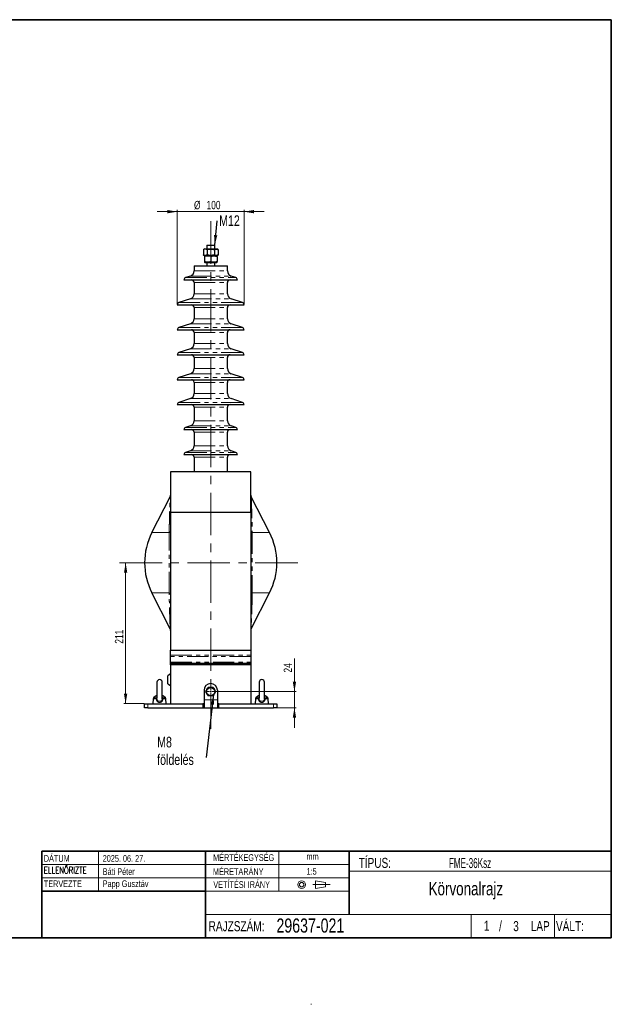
# Model space of a CAD drawing. Header units: millimetres. Extents: x 0 to 400, y -10 to 285.
# Tile 5 of 5: x 223 to 400, y -10 to 285. Entities that reach past the tile are written whole.
import ezdxf

# ---------------------------------------------------------------- set-up
doc = ezdxf.new("R2010")
doc.units = ezdxf.units.MM
doc.header["$PDSIZE"] = -1
doc.linetypes.add('CENTERX2', pattern=[20.32, 12.7, -2.54, 2.54, -2.54])
doc.linetypes.add('PHANTOM', pattern=[12.7, 6.35, -1.27, 1.27, -1.27, 1.27, -1.27])
doc.styles.add('SLDTEXTSTYLE0', font='TXT', dxfattribs={"width": 0.75})
doc.styles.add('SLDTEXTSTYLE1', font='TXT', dxfattribs={"width": 0.605})
doc.styles.add('SLDTEXTSTYLE2', font='TXT', dxfattribs={"width": 0.75, "bigfont": 'bigfont'})
doc.dimstyles.new('SLDDIMSTYLE0', dxfattribs={"dimtxt": 2.5, "dimasz": 3, "dimexe": 0, "dimexo": 0.0625, "dimtad": 1, "dimdec": 1, "dimlfac": 5, "dimrnd": 1e-09, "dimzin": 12, "dimdsep": 46, "dimtxsty": 'SLDTEXTSTYLE0', "dimsah": 1, "dimcen": 0.09, "dimadec": 0, "dimazin": 3, "dimtfac": 1, "dimtdec": 1, "dimtmove": 0, "dimatfit": 0, "dimfxl": 0, "dimfrac": 2, "dimtolj": 1, "dimtzin": 12, "dimarcsym": 0})
doc.dimstyles.new('SLDDIMSTYLE1', dxfattribs={"dimtxt": 2.5, "dimasz": 3, "dimexe": 0, "dimexo": 0.0625, "dimtad": 1, "dimdec": 1, "dimlfac": 5, "dimrnd": 1e-09, "dimzin": 12, "dimdsep": 46, "dimtxsty": 'SLDTEXTSTYLE0', "dimsah": 1, "dimcen": 0.09, "dimadec": 0, "dimazin": 3, "dimtfac": 1, "dimtdec": 1, "dimtofl": 0, "dimtmove": 0, "dimatfit": 3, "dimfxl": 0, "dimfrac": 2, "dimtolj": 1, "dimtzin": 12, "dimarcsym": 0})
doc.dimstyles.new('SLDDIMSTYLE2', dxfattribs={"dimtxt": 0.18, "dimasz": 3, "dimexe": 0, "dimexo": 0.0625, "dimgap": 0, "dimtad": 0, "dimtih": 1, "dimtoh": 1, "dimdec": 0, "dimrnd": 1e-09, "dimzin": 0, "dimdsep": 46, "dimtxsty": 'Standard', "dimsah": 1, "dimcen": 0.09, "dimadec": 0, "dimazin": 0, "dimtfac": 3, "dimtdec": 0, "dimtofl": 0, "dimtmove": 0, "dimatfit": 3, "dimfxl": 0, "dimfrac": 2, "dimtolj": 1, "dimtzin": 0, "dimarcsym": 0})

# ---------------------------------------------------------------- blocks, each defined once
blk = doc.blocks.new('_D_4')
at = {"color": 7, "linetype": 'Continuous', "lineweight": 0}
for p, q in [((254.58, 80.17), (254.58, 122.37)), ((260.15, 80.17), (254.08, 80.17))]:
    blk.add_line(p, q, dxfattribs=at)
at = {"color": 7, "linetype": 'Continuous', "lineweight": 18}
for points in [[(254.58, 122.37), (254.08, 119.37), (255.08, 119.37)], [(254.58, 80.17), (255.08, 83.17), (254.08, 83.17)]]:
    blk.add_solid(points, dxfattribs=at)
at = {"color": 7, "linetype": 'Continuous', "lineweight": 18, "insert": (251.36, 98.14), "char_height": 2.5, "attachment_point": 1, "rotation": 90, "style": 'SLDTEXTSTYLE0'}
blk.add_mtext('211', dxfattribs=at)
blk = doc.blocks.new('_D_5')
at = {"color": 7, "linetype": 'Continuous', "lineweight": 0}
for p, q in [((270.05, 227.51), (264.05, 227.51)), ((270.05, 199.72), (270.05, 228.01)), ((270.05, 227.51), (290.05, 227.51)), ((290.05, 199.72), (290.05, 228.01)), ((290.05, 227.51), (296.05, 227.51))]:
    blk.add_line(p, q, dxfattribs=at)
at = {"color": 7, "linetype": 'Continuous', "lineweight": 18}
for points in [[(270.05, 227.51), (267.05, 228.01), (267.05, 227.01)], [(290.05, 227.51), (293.05, 227.01), (293.05, 228.01)]]:
    blk.add_solid(points, dxfattribs=at)
at = {"color": 7, "linetype": 'Continuous', "lineweight": 18, "char_height": 2.5, "attachment_point": 1, "style": 'SLDTEXTSTYLE0'}
for s, insert in [('%%c', (275.05, 230.73)), ('100', (278.81, 230.73))]:
    blk.add_mtext(s, dxfattribs=dict(at, insert=insert))
blk = doc.blocks.new('_D_6')
at = {"color": 7, "linetype": 'Continuous', "lineweight": 0}
for p, q in [((305.12, 83.77), (305.12, 93.65)), ((281.59, 83.77), (305.62, 83.77)), ((305.12, 78.97), (305.12, 83.77)), ((299.95, 78.97), (305.62, 78.97)), ((305.12, 78.97), (305.12, 72.97))]:
    blk.add_line(p, q, dxfattribs=at)
at = {"color": 7, "linetype": 'Continuous', "lineweight": 18}
for points in [[(305.12, 83.77), (305.62, 86.77), (304.62, 86.77)], [(305.12, 78.97), (304.62, 75.97), (305.62, 75.97)]]:
    blk.add_solid(points, dxfattribs=at)
at = {"color": 7, "linetype": 'Continuous', "lineweight": 18, "insert": (301.9, 89.49), "char_height": 2.5, "attachment_point": 1, "rotation": 90, "style": 'SLDTEXTSTYLE0'}
blk.add_mtext('24', dxfattribs=at)
blk = doc.blocks.new('SW_NOTE_0')
at = {"color": 0, "linetype": 'Continuous', "lineweight": 0, "insert": (0.61, 1.64), "char_height": 3.175, "attachment_point": 1, "style": 'SLDTEXTSTYLE0'}
blk.add_mtext('M12', dxfattribs=at)
blk = doc.blocks.new('SW_NOTE_0_1')
at = {"color": 0, "linetype": 'Continuous', "lineweight": 0, "char_height": 3.175, "attachment_point": 1, "style": 'SLDTEXTSTYLE0'}
for s, insert in [('M8', (-14.72, 6.15)), ('földelés', (-14.72, 0.91))]:
    blk.add_mtext(s, dxfattribs=dict(at, insert=insert))
blk = doc.blocks.new('SW_CENTERMARKSYMBOL_1')
at = {"color": 0, "linetype": 'Continuous', "lineweight": 18}
for p, q in [((-0.4, 0), (-1.435, 0)), ((0, 0), (-0.2, 0)), ((0, 0.4), (0, 1.435)), ((0, 0), (0, 0.2)), ((0, 0), (0, -0.2)), ((0, 0), (0.2, 0)), ((0.4, 0), (1.435, 0)), ((0, -0.4), (0, -1.435))]:
    blk.add_line(p, q, dxfattribs=at)

msp = doc.modelspace()

# ---------------------------------------------------------------- linework, layer by layer
at = {"color": 7, "linetype": 'Continuous', "lineweight": 35}
for p, q in [((16, 285), (400, 285)), ((400, 285), (400, 10)), ((229.5, 36), (229.5, 10)), ((229.5, 36), (400, 36)), ((278.5, 36), (278.5, 10)), ((321.5, 36), (321.5, 17)), ((229.5, 24), (278.5, 24)), ((16, 10), (400, 10))]:
    msp.add_line(p, q, dxfattribs=at)
at = {"color": 7, "linetype": 'CENTERX2', "lineweight": 18}
for p, q in [((280.055, 224.625), (280.055, 72.636)), ((252.774, 122.366), (306.298, 122.366)), ((310.59, 25.967), (315.802, 25.967))]:
    msp.add_line(p, q, dxfattribs=at)
at = {"color": 7, "linetype": 'Continuous', "lineweight": 25}
for p, q in [((278.25, 216.332), (277.861, 216.107)), ((277.861, 216.107), (277.861, 214.556)), ((278.25, 216.332), (281.86, 216.332)), ((278.855, 217.506), (278.855, 216.332)), ((278.855, 217.506), (281.255, 217.506)), ((278.958, 216.107), (278.958, 214.556)), ((281.152, 216.107), (281.152, 214.556)), ((281.255, 216.332), (281.255, 217.506)), ((282.249, 216.107), (281.86, 216.332)), ((282.249, 216.107), (282.249, 214.556)), ((277.861, 214.556), (278.25, 214.332)), ((278.25, 214.332), (278.155, 214.277)), ((278.155, 214.107), (278.155, 212.556)), ((278.155, 212.387), (278.25, 212.332)), ((278.25, 214.332), (281.86, 214.332)), ((278.25, 212.332), (281.86, 212.332)), ((278.855, 212.332), (278.855, 211.332)), ((280.055, 214.107), (280.055, 212.556)), ((281.255, 211.332), (281.255, 212.332)), ((281.86, 214.332), (282.249, 214.556)), ((281.955, 214.277), (281.86, 214.332)), ((281.86, 212.332), (281.955, 212.387)), ((281.955, 214.107), (281.955, 212.556)), ((275.055, 211.332), (275.055, 209.748)), ((275.055, 211.332), (285.055, 211.332)), ((285.055, 209.748), (285.055, 211.332)), ((272.055, 207.092), (288.055, 207.092)), ((273.959, 208.23), (272.534, 207.756)), ((287.576, 207.756), (286.15, 208.23)), ((275.055, 206.292), (275.055, 202.937)), ((285.055, 202.937), (285.055, 206.292)), ((273.959, 201.418), (270.534, 200.28)), ((289.576, 200.28), (286.15, 201.418)), ((270.055, 199.616), (290.055, 199.616)), ((275.055, 198.816), (275.055, 195.463)), ((285.055, 195.463), (285.055, 198.816)), ((270.055, 192.142), (290.055, 192.142)), ((273.959, 193.944), (270.534, 192.806)), ((289.576, 192.806), (286.15, 193.944)), ((275.055, 191.342), (275.055, 187.983)), ((285.055, 187.983), (285.055, 191.342)), ((273.959, 186.464), (270.534, 185.326)), ((289.576, 185.326), (286.15, 186.464)), ((270.055, 184.662), (290.055, 184.662)), ((275.055, 183.862), (275.055, 180.509)), ((285.055, 180.509), (285.055, 183.862)), ((270.055, 177.188), (290.055, 177.188)), ((273.959, 178.99), (270.534, 177.852)), ((289.576, 177.852), (286.15, 178.99)), ((275.055, 176.388), (275.055, 173.035)), ((285.055, 173.035), (285.055, 176.388)), ((273.959, 171.516), (270.534, 170.378)), ((289.576, 170.378), (286.15, 171.516)), ((270.055, 169.714), (290.055, 169.714)), ((275.055, 168.914), (275.055, 164.896)), ((285.055, 164.896), (285.055, 168.914)), ((272.055, 162.24), (288.055, 162.24)), ((273.959, 163.378), (272.534, 162.904)), ((287.576, 162.904), (286.15, 163.378)), ((275.055, 161.44), (275.055, 157.422)), ((285.055, 157.422), (285.055, 161.44)), ((272.055, 154.766), (288.055, 154.766)), ((273.959, 155.904), (272.534, 155.43)), ((275.055, 153.966), (275.055, 149.566)), ((285.055, 149.566), (285.055, 153.966)), ((287.576, 155.43), (286.15, 155.904)), ((292.055, 149.566), (268.055, 149.566)), ((268.055, 149.566), (268.055, 137.566)), ((292.055, 137.566), (292.055, 149.566)), ((262.433, 131.395), (267.923, 142.108)), ((297.676, 131.395), (292.187, 142.108)), ((268.055, 137.566), (292.055, 137.566)), ((268.055, 137.566), (268.055, 96.166)), ((292.055, 137.566), (292.055, 96.166)), ((267.923, 102.623), (262.433, 113.337)), ((292.187, 102.623), (297.676, 113.337)), ((268.055, 96.166), (292.055, 96.166)), ((268.055, 94.655), (268.055, 96.166)), ((268.055, 94.274), (268.055, 94.655)), ((292.055, 96.166), (292.055, 94.655)), ((292.055, 94.655), (292.055, 94.274)), ((268.055, 92.566), (268.055, 94.274)), ((268.055, 92.166), (268.055, 92.566)), ((292.055, 92.166), (268.055, 92.166)), ((268.055, 91.766), (268.055, 92.166)), ((292.055, 91.766), (268.055, 91.766)), ((268.055, 91.766), (268.055, 80.166)), ((292.055, 94.274), (292.055, 92.566)), ((292.055, 92.566), (292.055, 92.166)), ((292.055, 92.166), (292.055, 91.766)), ((292.055, 91.766), (292.055, 80.166)), ((267.235, 86.148), (267.235, 88.484)), ((268.055, 89.064), (267.262, 88.534)), ((263.955, 86.566), (263.955, 81.769)), ((265.555, 81.764), (265.555, 86.566)), ((267.262, 86.098), (268.055, 85.567)), ((294.555, 86.566), (294.555, 81.769)), ((296.155, 81.764), (296.155, 86.566)), ((263.832, 82.566), (263.955, 82.566)), ((265.555, 82.566), (265.677, 82.566)), ((278.055, 84.166), (278.055, 81.366)), ((282.055, 84.166), (282.055, 81.366)), ((294.432, 82.566), (294.555, 82.566)), ((296.155, 82.566), (296.277, 82.566)), ((260.255, 78.966), (260.255, 80.166)), ((260.255, 80.166), (261.255, 80.166)), ((261.255, 80.166), (277.655, 80.166)), ((262.856, 81.617), (262.755, 80.166)), ((263.55, 82.449), (262.973, 81.872)), ((265.553, 81.666), (265.551, 81.788)), ((266.537, 81.872), (265.96, 82.449)), ((266.755, 80.166), (266.653, 81.617)), ((277.655, 80.166), (277.655, 78.966)), ((278.055, 80.166), (277.655, 80.166)), ((278.055, 81.366), (278.055, 78.966)), ((282.055, 81.366), (282.055, 78.966)), ((282.455, 80.166), (282.055, 80.166)), ((282.455, 78.966), (282.455, 80.166)), ((282.455, 80.166), (298.855, 80.166)), ((293.456, 81.617), (293.355, 80.166)), ((294.15, 82.449), (293.573, 81.872)), ((296.153, 81.666), (296.151, 81.788)), ((297.137, 81.872), (296.56, 82.449)), ((297.355, 80.166), (297.253, 81.617)), ((298.855, 80.166), (299.855, 80.166)), ((299.855, 80.166), (299.855, 78.966)), ((261.255, 78.966), (260.255, 78.966)), ((261.255, 78.966), (277.655, 78.966)), ((277.655, 78.966), (278.055, 78.966)), ((278.055, 78.966), (282.055, 78.966)), ((282.055, 78.966), (282.455, 78.966)), ((282.455, 78.966), (298.855, 78.966)), ((299.855, 78.966), (298.855, 78.966))]:
    msp.add_line(p, q, dxfattribs=at)
at = {"color": 8, "linetype": 'PHANTOM', "lineweight": 18}
for p, q in [((275.055, 209.748), (285.055, 209.748)), ((272.534, 207.756), (287.576, 207.756)), ((273.959, 208.23), (286.15, 208.23)), ((275.055, 206.292), (285.055, 206.292)), ((273.959, 201.418), (286.15, 201.418)), ((275.055, 202.937), (285.055, 202.937)), ((270.534, 200.28), (289.576, 200.28)), ((275.055, 198.816), (285.055, 198.816)), ((275.055, 195.463), (285.055, 195.463)), ((270.534, 192.806), (289.576, 192.806)), ((273.959, 193.944), (286.15, 193.944)), ((275.055, 191.342), (285.055, 191.342)), ((273.959, 186.464), (286.15, 186.464)), ((275.055, 187.983), (285.055, 187.983)), ((270.534, 185.326), (289.576, 185.326)), ((275.055, 183.862), (285.055, 183.862)), ((275.055, 180.509), (285.055, 180.509)), ((270.534, 177.852), (289.576, 177.852)), ((273.959, 178.99), (286.15, 178.99)), ((275.055, 176.388), (285.055, 176.388)), ((273.959, 171.516), (286.15, 171.516)), ((275.055, 173.035), (285.055, 173.035)), ((270.534, 170.378), (289.576, 170.378)), ((275.055, 168.914), (285.055, 168.914)), ((272.534, 162.904), (287.576, 162.904)), ((273.959, 163.378), (286.15, 163.378)), ((275.055, 164.896), (285.055, 164.896)), ((275.055, 161.44), (285.055, 161.44)), ((275.055, 157.422), (285.055, 157.422)), ((272.534, 155.43), (287.576, 155.43)), ((273.959, 155.904), (286.15, 155.904)), ((275.055, 153.966), (285.055, 153.966)), ((262.433, 131.395), (267.609, 131.395)), ((267.609, 113.337), (267.609, 131.395)), ((292.501, 131.395), (292.501, 113.337)), ((297.676, 131.395), (292.501, 131.395)), ((262.433, 113.337), (267.609, 113.337)), ((297.676, 113.337), (292.501, 113.337)), ((268.055, 94.655), (292.055, 94.655)), ((292.055, 94.274), (268.055, 94.274)), ((268.055, 92.566), (292.055, 92.566)), ((267.262, 88.534), (267.262, 86.098)), ((261.255, 80.166), (261.255, 78.966)), ((263.766, 81.617), (262.856, 81.617)), ((262.973, 81.872), (263.789, 81.872)), ((263.955, 82.449), (263.55, 82.449)), ((263.789, 81.872), (263.955, 82.094)), ((263.956, 81.748), (263.957, 81.666)), ((265.96, 82.449), (265.555, 82.449)), ((265.721, 81.872), (266.537, 81.872)), ((266.653, 81.617), (265.744, 81.617)), ((278.055, 81.366), (282.055, 81.366)), ((294.366, 81.617), (293.456, 81.617)), ((293.573, 81.872), (294.389, 81.872)), ((294.555, 82.449), (294.15, 82.449)), ((294.389, 81.872), (294.555, 82.094)), ((294.556, 81.748), (294.557, 81.666)), ((296.56, 82.449), (296.155, 82.449)), ((296.321, 81.872), (297.137, 81.872)), ((297.253, 81.617), (296.344, 81.617)), ((298.855, 78.966), (298.855, 80.166))]:
    msp.add_line(p, q, dxfattribs=at)
at = {"color": 7, "linetype": 'Continuous', "lineweight": 18}
for p, q in [((246.5, 36), (246.5, 24)), ((300.5, 36), (300.5, 24)), ((229.5, 32), (321.5, 32)), ((321.5, 30), (400, 30)), ((229.5, 28), (321.5, 28)), ((311.441, 27.112), (311.441, 24.821)), ((314.402, 26.637), (311.441, 27.112)), ((314.402, 25.296), (314.402, 26.637)), ((278.5, 24), (321.5, 24)), ((311.441, 24.821), (314.402, 25.296)), ((278.5, 17), (400, 17)), ((358, 17), (358, 10)), ((383, 17), (383, 10)), ((310.069, -9.863), (310.231, -9.863))]:
    msp.add_line(p, q, dxfattribs=at)
at = {"color": 7, "linetype": 'Continuous', "lineweight": 25}
msp.add_circle((280.055, 83.766), 1.235, dxfattribs=at)
at = {"color": 7, "linetype": 'Continuous', "lineweight": 18}
for radius in [1.146, 0.671]:
    msp.add_circle((307.279, 25.967), radius, dxfattribs=at)
at = {"color": 7, "linetype": 'Continuous', "lineweight": 25}
for centre, radius, start, end in [((273.455, 209.748), 1.6, 288.37914, 0), ((286.655, 209.748), 1.6, 180, 251.62086), ((272.755, 207.092), 0.7, 108.37914, 180), ((274.255, 206.292), 0.8, 0, 90), ((285.855, 206.292), 0.8, 90, 180), ((287.355, 207.092), 0.7, 0, 71.62086), ((273.455, 202.937), 1.6, 288.37914, 0), ((286.655, 202.937), 1.6, 180, 251.62086), ((270.755, 199.616), 0.7, 108.37914, 180), ((274.255, 198.816), 0.8, 0, 90), ((285.855, 198.816), 0.8, 90, 180), ((289.355, 199.616), 0.7, 0, 71.62086), ((273.455, 195.463), 1.6, 288.37914, 0), ((286.655, 195.463), 1.6, 180, 251.62086), ((270.755, 192.142), 0.7, 108.37914, 180), ((274.255, 191.342), 0.8, 0, 90), ((285.855, 191.342), 0.8, 90, 180), ((289.355, 192.142), 0.7, 0, 71.62086), ((273.455, 187.983), 1.6, 288.37914, 0), ((286.655, 187.983), 1.6, 180, 251.62086), ((270.755, 184.662), 0.7, 108.37914, 180), ((274.255, 183.862), 0.8, 0, 90), ((285.855, 183.862), 0.8, 90, 180), ((289.355, 184.662), 0.7, 0, 71.62086), ((273.455, 180.509), 1.6, 288.37914, 0), ((286.655, 180.509), 1.6, 180, 251.62086), ((270.755, 177.188), 0.7, 108.37914, 180), ((274.255, 176.388), 0.8, 0, 90), ((285.855, 176.388), 0.8, 90, 180), ((289.355, 177.188), 0.7, 0, 71.62086), ((273.455, 173.035), 1.6, 288.37914, 0), ((286.655, 173.035), 1.6, 180, 251.62086), ((270.755, 169.714), 0.7, 108.37914, 180), ((274.255, 168.914), 0.8, 0, 90), ((285.855, 168.914), 0.8, 90, 180), ((289.355, 169.714), 0.7, 0, 71.62086), ((272.755, 162.24), 0.7, 108.37914, 180), ((273.455, 164.896), 1.6, 288.37914, 0), ((274.255, 161.44), 0.8, 0, 90), ((286.655, 164.896), 1.6, 180, 251.62086), ((285.855, 161.44), 0.8, 90, 180), ((287.355, 162.24), 0.7, 0, 71.62086), ((273.455, 157.422), 1.6, 288.37914, 0), ((286.655, 157.422), 1.6, 180, 251.62086), ((272.755, 154.766), 0.7, 108.37914, 180), ((274.255, 153.966), 0.8, 0, 90), ((285.855, 153.966), 0.8, 90, 180), ((287.355, 154.766), 0.7, 0, 71.62086), ((266.855, 142.655), 1.2, 332.86958, 0), ((293.255, 142.655), 1.2, 180, 207.13042), ((280.055, 122.366), 19.8, 152.86958, 207.13042), ((280.055, 122.366), 19.8, 332.86958, 27.13042), ((266.855, 102.076), 1.2, 0, 27.13042), ((293.255, 102.076), 1.2, 152.86958, 180), ((267.295, 88.484), 0.06, 123.7711, 180), ((264.755, 86.566), 0.8, 0, 180), ((267.295, 86.148), 0.06, 180, 236.2289), ((280.055, 84.166), 2, 0, 180), ((295.355, 86.566), 0.8, 0, 180), ((263.832, 82.166), 0.4, 90, 135), ((265.677, 82.166), 0.4, 45, 90), ((294.432, 82.166), 0.4, 90, 135), ((296.277, 82.166), 0.4, 45, 90), ((263.255, 81.589), 0.4, 135, 176), ((266.254, 81.589), 0.4, 4, 45), ((293.855, 81.589), 0.4, 135, 176), ((296.854, 81.589), 0.4, 4, 45)]:
    msp.add_arc(centre, radius, start, end, dxfattribs=at)
at = {"color": 8, "linetype": 'PHANTOM', "lineweight": 18}
for centre, radius, start, end in [((267.395, 132.024), 0.665, 288.779, 352.89502), ((292.715, 132.024), 0.665, 187.10498, 251.221), ((267.395, 112.707), 0.665, 7.10498, 71.221), ((292.715, 112.707), 0.665, 108.779, 172.89502), ((263.763, 82.021), 0.404, 270.437, 298.72382), ((263.796, 82.129), 0.257, 268.35082, 308.15896), ((265.747, 82.021), 0.404, 241.27618, 269.563), ((265.712, 82.123), 0.251, 231.34478, 272.14544), ((294.363, 82.021), 0.404, 270.437, 298.72382), ((294.396, 82.129), 0.257, 268.35082, 308.15896), ((296.347, 82.021), 0.404, 241.27618, 269.563), ((296.312, 82.123), 0.251, 231.34478, 272.14544)]:
    msp.add_arc(centre, radius, start, end, dxfattribs=at)
at = {"color": 7, "linetype": 'Continuous', "lineweight": 25}
for points, knots in [([(278.958, 216.107), (278.869, 216.159), (278.779, 216.201), (278.641, 216.246), (278.594, 216.258), (278.501, 216.273), (278.455, 216.277), (278.316, 216.277), (278.224, 216.261), (278.087, 216.217), (278.042, 216.199), (277.951, 216.157), (277.906, 216.133), (277.861, 216.107)], [0, 0, 0, 0, 0.25, 0.25, 0.375, 0.375, 0.5, 0.5, 0.75, 0.75, 0.875, 0.875, 1, 1, 1, 1]), ([(278.958, 216.107), (279.137, 216.159), (279.318, 216.202), (279.682, 216.261), (279.866, 216.277), (280.146, 216.277), (280.24, 216.273), (280.426, 216.257), (280.518, 216.246), (280.793, 216.201), (280.973, 216.159), (281.152, 216.107)], [0, 0, 0, 0, 0.25, 0.25, 0.5, 0.5, 0.625, 0.625, 0.75, 0.75, 1, 1, 1, 1]), ([(281.152, 216.107), (281.241, 216.159), (281.331, 216.201), (281.513, 216.26), (281.605, 216.277), (281.744, 216.277), (281.791, 216.273), (281.884, 216.258), (281.931, 216.246), (282.068, 216.202), (282.159, 216.159), (282.249, 216.107)], [0, 0, 0, 0, 0.25, 0.25, 0.5, 0.5, 0.625, 0.625, 0.75, 0.75, 1, 1, 1, 1]), ([(278.958, 214.556), (278.869, 214.505), (278.779, 214.462), (278.641, 214.418), (278.594, 214.406), (278.501, 214.39), (278.455, 214.387), (278.316, 214.387), (278.224, 214.403), (278.087, 214.447), (278.042, 214.465), (277.951, 214.507), (277.906, 214.531), (277.861, 214.556)], [0, 0, 0, 0, 0.25, 0.25, 0.375, 0.375, 0.5, 0.5, 0.75, 0.75, 0.875, 0.875, 1, 1, 1, 1]), ([(280.055, 214.107), (279.901, 214.159), (279.745, 214.201), (279.505, 214.246), (279.424, 214.258), (279.263, 214.273), (279.183, 214.277), (278.943, 214.277), (278.784, 214.261), (278.547, 214.217), (278.468, 214.199), (278.311, 214.157), (278.232, 214.133), (278.155, 214.107)], [0, 0, 0, 0, 0.25, 0.25, 0.375, 0.375, 0.5, 0.5, 0.75, 0.75, 0.875, 0.875, 1, 1, 1, 1]), ([(278.155, 214.265), (278.155, 214.268), (278.155, 214.291), (278.155, 214.192), (278.155, 214.107)], [0, 0, 0, 0, 0.15511954, 1, 1, 1, 1]), ([(280.055, 212.556), (279.901, 212.505), (279.745, 212.462), (279.505, 212.418), (279.424, 212.406), (279.263, 212.39), (279.183, 212.387), (278.943, 212.387), (278.784, 212.403), (278.547, 212.447), (278.468, 212.465), (278.311, 212.507), (278.232, 212.531), (278.155, 212.556)], [0, 0, 0, 0, 0.25, 0.25, 0.375, 0.375, 0.5, 0.5, 0.75, 0.75, 0.875, 0.875, 1, 1, 1, 1]), ([(278.155, 212.556), (278.155, 212.505), (278.155, 212.409), (278.155, 212.398), (278.155, 212.393)], [0, 0, 0, 0, 0.5289603, 1, 1, 1, 1]), ([(281.152, 214.556), (280.973, 214.505), (280.792, 214.462), (280.427, 214.403), (280.243, 214.387), (279.964, 214.387), (279.87, 214.391), (279.684, 214.406), (279.591, 214.418), (279.317, 214.462), (279.136, 214.505), (278.958, 214.556)], [0, 0, 0, 0, 0.25, 0.25, 0.5, 0.5, 0.625, 0.625, 0.75, 0.75, 1, 1, 1, 1]), ([(280.055, 214.107), (280.21, 214.159), (280.366, 214.202), (280.682, 214.261), (280.842, 214.277), (281.084, 214.277), (281.165, 214.273), (281.326, 214.257), (281.406, 214.246), (281.644, 214.201), (281.8, 214.159), (281.955, 214.107)], [0, 0, 0, 0, 0.25, 0.25, 0.5, 0.5, 0.625, 0.625, 0.75, 0.75, 1, 1, 1, 1]), ([(281.955, 212.556), (281.8, 212.505), (281.643, 212.462), (281.328, 212.403), (281.168, 212.387), (280.926, 212.387), (280.845, 212.391), (280.683, 212.406), (280.603, 212.418), (280.366, 212.462), (280.209, 212.505), (280.055, 212.556)], [0, 0, 0, 0, 0.25, 0.25, 0.5, 0.5, 0.625, 0.625, 0.75, 0.75, 1, 1, 1, 1]), ([(282.249, 214.556), (282.159, 214.505), (282.069, 214.462), (281.886, 214.403), (281.794, 214.387), (281.654, 214.387), (281.607, 214.391), (281.514, 214.406), (281.468, 214.418), (281.331, 214.462), (281.241, 214.505), (281.152, 214.556)], [0, 0, 0, 0, 0.25, 0.25, 0.5, 0.5, 0.625, 0.625, 0.75, 0.75, 1, 1, 1, 1]), ([(281.955, 214.107), (281.955, 214.163), (281.955, 214.26), (281.955, 214.263), (281.955, 214.265)], [0, 0, 0, 0, 0.5699462, 1, 1, 1, 1]), ([(281.955, 212.393), (281.955, 212.391), (281.955, 212.376), (281.955, 212.43), (281.955, 212.514), (281.955, 212.556)], [0, 0, 0, 0, 0.06945706, 0.53046507, 1, 1, 1, 1]), ([(278.554, 83.766), (278.615, 83.872), (278.676, 83.978), (278.77, 84.141), (278.802, 84.196), (278.866, 84.306), (278.898, 84.362), (279.058, 84.639), (279.182, 84.854), (279.304, 85.066)], [0, 0, 0, 0, 0.25, 0.25, 0.375, 0.375, 0.5, 0.5, 1, 1, 1, 1]), ([(279.304, 82.466), (279.243, 82.571), (279.182, 82.678), (279.056, 82.896), (278.992, 83.008), (278.865, 83.228), (278.802, 83.336), (278.677, 83.552), (278.615, 83.659), (278.554, 83.766)], [0, 0, 0, 0, 0.25, 0.25, 0.5, 0.5, 0.75, 0.75, 1, 1, 1, 1]), ([(279.304, 85.066), (279.427, 85.066), (279.551, 85.066), (279.801, 85.066), (279.927, 85.066), (280.119, 85.066), (280.183, 85.066), (280.31, 85.066), (280.373, 85.066), (280.56, 85.066), (280.683, 85.066), (280.805, 85.066)], [0, 0, 0, 0, 0.25, 0.25, 0.5, 0.5, 0.625, 0.625, 0.75, 0.75, 1, 1, 1, 1]), ([(280.805, 85.066), (280.927, 84.855), (281.051, 84.64), (281.244, 84.306), (281.307, 84.197), (281.433, 83.98), (281.495, 83.872), (281.556, 83.766)], [0, 0, 0, 0, 0.5, 0.5, 0.75, 0.75, 1, 1, 1, 1]), ([(280.805, 82.466), (280.866, 82.571), (280.928, 82.678), (281.022, 82.841), (281.054, 82.897), (281.118, 83.007), (281.15, 83.062), (281.245, 83.227), (281.308, 83.336), (281.432, 83.552), (281.495, 83.66), (281.556, 83.766)], [0, 0, 0, 0, 0.25, 0.25, 0.375, 0.375, 0.5, 0.5, 0.75, 0.75, 1, 1, 1, 1]), ([(280.805, 82.466), (280.683, 82.466), (280.56, 82.466), (280.308, 82.466), (280.179, 82.466), (279.924, 82.466), (279.799, 82.466), (279.55, 82.466), (279.427, 82.466), (279.304, 82.466)], [0, 0, 0, 0, 0.25, 0.25, 0.5, 0.5, 0.75, 0.75, 1, 1, 1, 1])]:
    msp.add_open_spline(points, degree=3, knots=knots, dxfattribs=at)
at = {"color": 8, "linetype": 'PHANTOM', "lineweight": 18}
for points, knots in [([(267.609, 131.395), (267.621, 131.973), (267.634, 132.546), (267.659, 133.681), (267.673, 134.243), (267.701, 135.35), (267.715, 135.896), (267.745, 136.966), (267.76, 137.49), (267.792, 138.507), (267.808, 139.001), (267.828, 139.586), (267.832, 139.702), (267.839, 139.928), (267.843, 140.039), (267.855, 140.364), (267.863, 140.57), (267.877, 140.957), (267.884, 141.138), (267.894, 141.383), (267.897, 141.461), (267.902, 141.604), (267.905, 141.669), (267.912, 141.849), (267.916, 141.943), (267.92, 142.041), (267.921, 142.066), (267.922, 142.1), (267.923, 142.108), (267.923, 142.108)], [0, 0, 0, 0, 0.125, 0.125, 0.25, 0.25, 0.375, 0.375, 0.5, 0.5, 0.625, 0.625, 0.65625, 0.65625, 0.6875, 0.6875, 0.75, 0.75, 0.8125, 0.8125, 0.84375, 0.84375, 0.875, 0.875, 0.9375, 0.9375, 0.96875, 0.96875, 1, 1, 1, 1]), ([(292.187, 142.108), (292.187, 142.108), (292.187, 142.1), (292.189, 142.066), (292.19, 142.041), (292.194, 141.944), (292.198, 141.848), (292.205, 141.668), (292.208, 141.602), (292.213, 141.458), (292.216, 141.381), (292.226, 141.136), (292.233, 140.957), (292.247, 140.572), (292.255, 140.366), (292.27, 139.935), (292.278, 139.709), (292.294, 139.241), (292.302, 139.001), (292.318, 138.51), (292.326, 138.26), (292.349, 137.497), (292.365, 136.972), (292.395, 135.901), (292.409, 135.355), (292.437, 134.246), (292.45, 133.684), (292.476, 132.547), (292.489, 131.973), (292.501, 131.395)], [0, 0, 0, 0, 0.03125, 0.03125, 0.0625, 0.0625, 0.125, 0.125, 0.15625, 0.15625, 0.1875, 0.1875, 0.25, 0.25, 0.3125, 0.3125, 0.375, 0.375, 0.4375, 0.4375, 0.5, 0.5, 0.625, 0.625, 0.75, 0.75, 0.875, 0.875, 1, 1, 1, 1]), ([(267.923, 102.623), (267.923, 102.623), (267.922, 102.632), (267.921, 102.666), (267.92, 102.691), (267.916, 102.788), (267.912, 102.883), (267.905, 103.063), (267.902, 103.13), (267.897, 103.274), (267.893, 103.351), (267.884, 103.595), (267.877, 103.775), (267.863, 104.16), (267.855, 104.366), (267.84, 104.797), (267.832, 105.023), (267.816, 105.49), (267.808, 105.731), (267.792, 106.222), (267.784, 106.472), (267.76, 107.235), (267.745, 107.76), (267.715, 108.83), (267.701, 109.377), (267.673, 110.485), (267.659, 111.048), (267.634, 112.184), (267.621, 112.758), (267.609, 113.337)], [0, 0, 0, 0, 0.03125, 0.03125, 0.0625, 0.0625, 0.125, 0.125, 0.15625, 0.15625, 0.1875, 0.1875, 0.25, 0.25, 0.3125, 0.3125, 0.375, 0.375, 0.4375, 0.4375, 0.5, 0.5, 0.625, 0.625, 0.75, 0.75, 0.875, 0.875, 1, 1, 1, 1]), ([(292.501, 113.337), (292.489, 112.759), (292.476, 112.185), (292.45, 111.051), (292.437, 110.489), (292.409, 109.382), (292.395, 108.836), (292.365, 107.766), (292.35, 107.241), (292.318, 106.224), (292.302, 105.731), (292.282, 105.146), (292.278, 105.03), (292.27, 104.804), (292.266, 104.693), (292.255, 104.368), (292.247, 104.161), (292.233, 103.774), (292.226, 103.594), (292.216, 103.348), (292.213, 103.271), (292.207, 103.128), (292.205, 103.062), (292.198, 102.883), (292.194, 102.788), (292.19, 102.691), (292.189, 102.666), (292.187, 102.632), (292.187, 102.623), (292.187, 102.623)], [0, 0, 0, 0, 0.125, 0.125, 0.25, 0.25, 0.375, 0.375, 0.5, 0.5, 0.625, 0.625, 0.65625, 0.65625, 0.6875, 0.6875, 0.75, 0.75, 0.8125, 0.8125, 0.84375, 0.84375, 0.875, 0.875, 0.9375, 0.9375, 0.96875, 0.96875, 1, 1, 1, 1]), ([(263.766, 81.617), (263.76, 81.664), (263.757, 81.71), (263.763, 81.797), (263.772, 81.837), (263.789, 81.872)], [0, 0, 0, 0, 0.5, 0.5, 1, 1, 1, 1]), ([(265.744, 81.617), (265.738, 81.476), (265.718, 81.339), (265.655, 81.143), (265.629, 81.079), (265.565, 80.96), (265.528, 80.904), (265.441, 80.8), (265.393, 80.754), (265.313, 80.692), (265.285, 80.673), (265.226, 80.638), (265.196, 80.622), (265.102, 80.579), (265.036, 80.557), (264.933, 80.534), (264.898, 80.528), (264.828, 80.521), (264.758, 80.517), (264.688, 80.52), (264.617, 80.528), (264.582, 80.533), (264.479, 80.555), (264.413, 80.577), (264.287, 80.634), (264.228, 80.669), (264.12, 80.751), (264.07, 80.798), (263.984, 80.901), (263.946, 80.957), (263.882, 81.077), (263.856, 81.14), (263.814, 81.27), (263.798, 81.339), (263.776, 81.476), (263.769, 81.546), (263.766, 81.617)], [0, 0, 0, 0, 0.125, 0.125, 0.1875, 0.1875, 0.25, 0.25, 0.3125, 0.3125, 0.34375, 0.34375, 0.375, 0.375, 0.4375, 0.4375, 0.46875, 0.46875, 0.5, 0.53125, 0.53125, 0.5625, 0.5625, 0.625, 0.625, 0.6875, 0.6875, 0.75, 0.75, 0.8125, 0.8125, 0.875, 0.875, 0.9375, 0.9375, 1, 1, 1, 1]), ([(263.957, 81.666), (263.96, 81.613), (263.965, 81.559), (263.984, 81.454), (263.997, 81.401), (264.032, 81.301), (264.055, 81.253), (264.096, 81.186), (264.111, 81.165), (264.144, 81.124), (264.161, 81.105), (264.216, 81.051), (264.257, 81.018), (264.345, 80.964), (264.392, 80.941), (264.491, 80.905), (264.543, 80.891), (264.648, 80.873), (264.702, 80.869), (264.809, 80.869), (264.863, 80.873), (264.967, 80.891), (265.02, 80.905), (265.118, 80.941), (265.165, 80.964), (265.253, 81.019), (265.294, 81.051), (265.349, 81.105), (265.366, 81.124), (265.398, 81.165), (265.413, 81.186), (265.455, 81.253), (265.477, 81.3), (265.513, 81.401), (265.526, 81.454), (265.545, 81.559), (265.55, 81.612), (265.553, 81.666)], [0, 0, 0, 0, 0.0625, 0.0625, 0.125, 0.125, 0.1875, 0.1875, 0.21875, 0.21875, 0.25, 0.25, 0.3125, 0.3125, 0.375, 0.375, 0.4375, 0.4375, 0.5, 0.5, 0.5625, 0.5625, 0.625, 0.625, 0.6875, 0.6875, 0.75, 0.75, 0.78125, 0.78125, 0.8125, 0.8125, 0.875, 0.875, 0.9375, 0.9375, 1, 1, 1, 1]), ([(265.555, 82.107), (265.58, 82.081), (265.651, 82.005), (265.694, 81.925), (265.721, 81.872)], [0, 0, 0, 0, 0.3449111, 1, 1, 1, 1]), ([(265.721, 81.872), (265.729, 81.854), (265.736, 81.836), (265.745, 81.797), (265.748, 81.776), (265.753, 81.711), (265.75, 81.664), (265.744, 81.617)], [0, 0, 0, 0, 0.25, 0.25, 0.5, 0.5, 1, 1, 1, 1]), ([(294.366, 81.617), (294.36, 81.664), (294.357, 81.71), (294.363, 81.797), (294.372, 81.837), (294.389, 81.872)], [0, 0, 0, 0, 0.5, 0.5, 1, 1, 1, 1]), ([(296.344, 81.617), (296.338, 81.476), (296.318, 81.339), (296.255, 81.143), (296.229, 81.079), (296.165, 80.96), (296.128, 80.904), (296.041, 80.8), (295.993, 80.754), (295.913, 80.692), (295.885, 80.673), (295.826, 80.638), (295.796, 80.622), (295.702, 80.579), (295.636, 80.557), (295.533, 80.534), (295.498, 80.528), (295.428, 80.521), (295.358, 80.517), (295.288, 80.52), (295.217, 80.528), (295.182, 80.533), (295.079, 80.555), (295.013, 80.577), (294.887, 80.634), (294.828, 80.669), (294.72, 80.751), (294.67, 80.798), (294.584, 80.901), (294.546, 80.957), (294.482, 81.077), (294.456, 81.14), (294.414, 81.27), (294.398, 81.339), (294.376, 81.476), (294.369, 81.546), (294.366, 81.617)], [0, 0, 0, 0, 0.125, 0.125, 0.1875, 0.1875, 0.25, 0.25, 0.3125, 0.3125, 0.34375, 0.34375, 0.375, 0.375, 0.4375, 0.4375, 0.46875, 0.46875, 0.5, 0.53125, 0.53125, 0.5625, 0.5625, 0.625, 0.625, 0.6875, 0.6875, 0.75, 0.75, 0.8125, 0.8125, 0.875, 0.875, 0.9375, 0.9375, 1, 1, 1, 1]), ([(294.557, 81.666), (294.56, 81.613), (294.565, 81.559), (294.584, 81.454), (294.597, 81.401), (294.632, 81.301), (294.655, 81.253), (294.696, 81.186), (294.711, 81.165), (294.744, 81.124), (294.761, 81.105), (294.816, 81.051), (294.857, 81.018), (294.945, 80.964), (294.992, 80.941), (295.091, 80.905), (295.143, 80.891), (295.248, 80.873), (295.302, 80.869), (295.409, 80.869), (295.463, 80.873), (295.567, 80.891), (295.62, 80.905), (295.718, 80.941), (295.765, 80.964), (295.853, 81.019), (295.894, 81.051), (295.949, 81.105), (295.966, 81.124), (295.998, 81.165), (296.013, 81.186), (296.055, 81.253), (296.077, 81.3), (296.113, 81.401), (296.126, 81.454), (296.145, 81.559), (296.15, 81.612), (296.153, 81.666)], [0, 0, 0, 0, 0.0625, 0.0625, 0.125, 0.125, 0.1875, 0.1875, 0.21875, 0.21875, 0.25, 0.25, 0.3125, 0.3125, 0.375, 0.375, 0.4375, 0.4375, 0.5, 0.5, 0.5625, 0.5625, 0.625, 0.625, 0.6875, 0.6875, 0.75, 0.75, 0.78125, 0.78125, 0.8125, 0.8125, 0.875, 0.875, 0.9375, 0.9375, 1, 1, 1, 1]), ([(296.155, 82.107), (296.18, 82.081), (296.251, 82.005), (296.294, 81.925), (296.321, 81.872)], [0, 0, 0, 0, 0.3449111, 1, 1, 1, 1]), ([(296.321, 81.872), (296.329, 81.854), (296.336, 81.836), (296.345, 81.797), (296.348, 81.776), (296.353, 81.711), (296.35, 81.664), (296.344, 81.617)], [0, 0, 0, 0, 0.25, 0.25, 0.5, 0.5, 1, 1, 1, 1])]:
    msp.add_open_spline(points, degree=3, knots=knots, dxfattribs=at)
at = {"color": 7, "linetype": 'Continuous', "lineweight": 0}
for p in [(260.255, 122.366), (299.855, 122.366)]:
    msp.add_point(p, dxfattribs=at)

# ---------------------------------------------------------------- block references
for name, p in [('SW_NOTE_0', (281.966, 224.76)), ('SW_NOTE_0_1', (278.742, 64.095))]:
    msp.add_blockref(name, p, dxfattribs=at)
at = {"color": 7, "linetype": 'Continuous', "lineweight": 18}
msp.add_blockref('SW_CENTERMARKSYMBOL_1', (280.055, 83.766), dxfattribs=at)

# ---------------------------------------------------------------- texts
at = {"color": 7, "linetype": 'Continuous', "lineweight": 0}
for s, insert, char_height, attachment_point, style in [('DÁTUM', (230.08, 34.822), 2, 1, 'SLDTEXTSTYLE0'), ('MÉRTÉKEGYSÉG', (280.778, 35.083), 2, 1, 'SLDTEXTSTYLE0'), ('2025. 06. 27.', (247.718, 34.822), 2, 1, 'SLDTEXTSTYLE0'), ('mm', (308.744, 35.404), 2, 1, 'SLDTEXTSTYLE0'), ('TÍPUS:', (324.352, 33.993), 3, 1, 'SLDTEXTSTYLE0'), ('FME-36Ksz', (357.705, 33.939), 3, 2, 'SLDTEXTSTYLE1'), ('ELLENŐRIZTE', (230.08, 31.262), 2, 1, 'SLDTEXTSTYLE2'), ('Báti Péter', (247.718, 30.874), 2, 1, 'SLDTEXTSTYLE0'), ('MÉRETARÁNY', (280.717, 30.874), 2, 1, 'SLDTEXTSTYLE0'), ('1:5', (308.744, 30.952), 2, 1, 'SLDTEXTSTYLE0'), ('TERVEZTE', (230.08, 27.233), 2, 1, 'SLDTEXTSTYLE0'), ('Papp Gusztáv', (247.718, 27.251), 2, 1, 'SLDTEXTSTYLE0'), ('VETÍTÉSI IRÁNY', (280.831, 27.004), 2, 1, 'SLDTEXTSTYLE0'), ('Körvonalrajz', (356.453, 26.778), 4, 2, 'SLDTEXTSTYLE0'), ('RAJZSZÁM:', (279.437, 15.034), 3, 1, 'SLDTEXTSTYLE0'), ('29637-021', (299.741, 15.842), 4.2333, 1, 'SLDTEXTSTYLE0'), ('1', (361.819, 15.155), 3, 1, 'SLDTEXTSTYLE0'), ('/', (366.395, 15.079), 3, 1, 'SLDTEXTSTYLE0'), ('3', (370.637, 15.051), 3, 1, 'SLDTEXTSTYLE0'), ('LAP', (375.879, 15.051), 3, 1, 'SLDTEXTSTYLE0'), ('VÁLT:', (383.436, 15.051), 3, 1, 'SLDTEXTSTYLE0')]:
    msp.add_mtext(s, dxfattribs=dict(at, insert=insert, char_height=char_height, attachment_point=attachment_point, style=style))

# ---------------------------------------------------------------- dimensions: what is measured, and where the dimension line sits
at = {"color": 7, "linetype": 'Continuous', "lineweight": 18}
dim = msp.add_linear_dim(base=(290.055, 227.506), p1=(270.055, 199.616), p2=(290.055, 199.616), text='%%c<>', dimstyle='SLDDIMSTYLE0', dxfattribs=at)
dim.commit()
dim.dimension.update_dxf_attribs({"geometry": '_D_5', "text_midpoint": (280.055, 227.506), "dimtype": 160})
for base, p1, p2, dimstyle, picture, middle in [((254.584, 122.366), (260.255, 80.166), (252.774, 122.366), 'SLDDIMSTYLE1', '_D_4', (254.584, 101.266)), ((305.123, 83.766), (299.855, 78.966), (281.49, 83.766), 'SLDDIMSTYLE0', '_D_6', (305.123, 91.57))]:
    dim = msp.add_linear_dim(base=base, p1=p1, p2=p2, angle=90, dimstyle=dimstyle, dxfattribs=at)
    dim.commit()
    dim.dimension.update_dxf_attribs({"geometry": picture, "text_midpoint": middle, "dimtype": 160})

# ---------------------------------------------------------------- leaders
at = {"color": 7, "linetype": 'Continuous', "lineweight": 0}
for points in [[(281.251, 217.506), (281.966, 224.76)], [(280.904, 82.869), (278.742, 64.095)]]:
    msp.add_leader(points, dimstyle='SLDDIMSTYLE2', dxfattribs=at)

doc.saveas('drawing.dxf')
